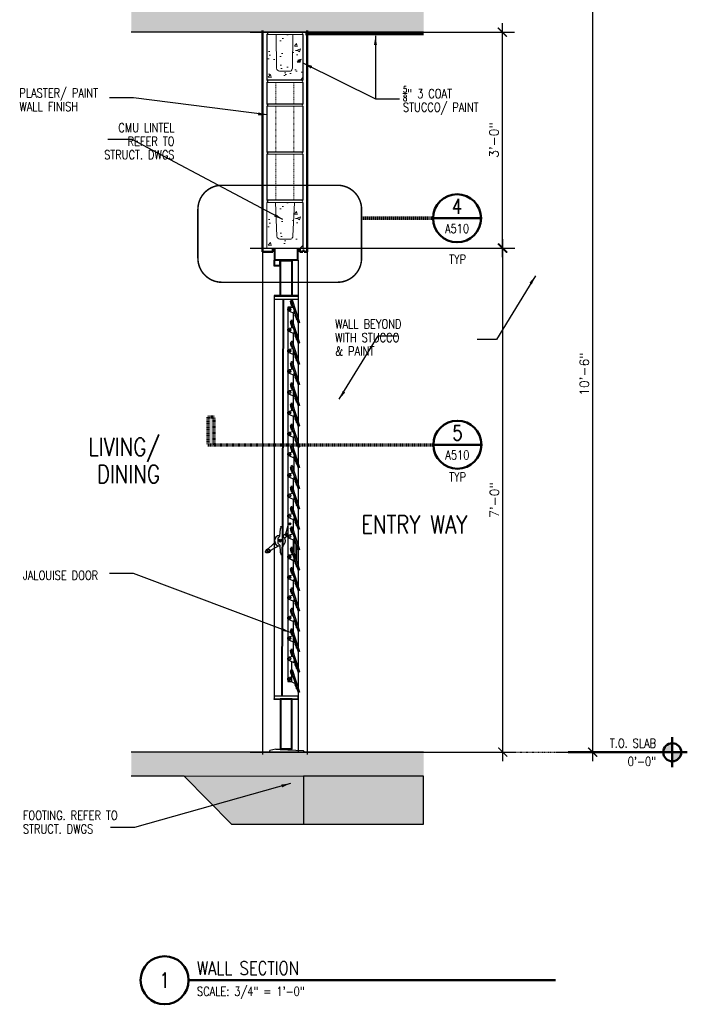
# Model space of a CAD drawing. Header units: inches. Extents: x -3803 to 34213, y -3756 to 4522.
# Tile 30 of 65: x 31832 to 31943, y 3502 to 3666. Entities that reach past the tile are written whole.
import ezdxf
from ezdxf.enums import TextEntityAlignment as Align

# ---------------------------------------------------------------- set-up
doc = ezdxf.new("R2010")
doc.units = ezdxf.units.IN
doc.header["$LTSCALE"] = 0.011
doc.header["$MEASUREMENT"] = 0
doc.header["$PDMODE"] = 1
for name, pattern in [('DGN Style 3', [2.233833, 1.595595, -0.638238]), ('HIDDEN2', [0.1875, 0.125, -0.0625]), ('PHANTOM2', [1.25, 0.625, -0.125, 0.125, -0.125, 0.125, -0.125])]:
    doc.linetypes.add(name, pattern=pattern)
doc.layers.get('0').update_dxf_attribs({"linetype": 'CONTINUOUS'})
doc.layers.get('Defpoints').update_dxf_attribs({"linetype": 'CONTINUOUS'})
for name, color, linetype in [('A-elev-5', 5, 'CONTINUOUS'), ('A-elev-8', 8, 'CONTINUOUS'), ('A-elev-9', 9, 'CONTINUOUS')]:
    doc.layers.add(name, color=color, linetype=linetype)
for name, color, linetype, lineweight in [('A-STRC-GRID', 104, 'PHANTOM2', 25), ('A-STRC-IDEN-48', 144, 'CONTINUOUS', 50), ('DIM', 4, 'CONTINUOUS', 13), ('G-DIM', 9, 'CONTINUOUS', 18), ('G-NOTE', 134, 'CONTINUOUS', 18), ('G-PEN0', 174, 'CONTINUOUS', 13), ('G-PEN1', 214, 'CONTINUOUS', 18), ('G-PEN2', 8, 'CONTINUOUS', 25), ('G-PEN4', 4, 'CONTINUOUS', 50), ('G-PEN5', 3, 'CONTINUOUS', 70), ('G-REF', 144, 'CONTINUOUS', 50)]:
    doc.layers.add(name, color=color, linetype=linetype, lineweight=lineweight)
doc.styles.add('ROMANS', font='romans.shx')
doc.styles.add('ROMANS_SML_012', font='ROMANS.shx', dxfattribs={"width": 0.8, "height": 1.125})
doc.dimstyles.new('DIM_016', dxfattribs={"dimscale": 16, "dimtxt": 0.09375, "dimasz": 0.09375, "dimexe": 0.125, "dimexo": 0.09375, "dimgap": 0.03125, "dimtad": 1, "dimdec": 6, "dimrnd": 0.25, "dimzin": 15, "dimdsep": 46, "dimlunit": 4, "dimtxsty": 'ROMANS', "dimblk1": 'ARCHTICK', "dimblk2": 'ARCHTICK', "dimsah": 1, "dimcen": 0.0625, "dimdle": 0.09375, "dimclrd": 256, "dimclre": 256, "dimclrt": 134, "dimadec": 0, "dimazin": 0, "dimtfac": 1, "dimtdec": 6, "dimtix": 1, "dimtmove": 1, "dimatfit": 3, "dimfxl": 1, "dimtvp": 1.2, "dimfrac": 2, "dimtolj": 1, "dimtzin": 15, "dimarcsym": 0})

# ---------------------------------------------------------------- blocks, each defined once
blk = doc.blocks.new('_ArchTick')
at = {"color": 0, "linetype": 'ByBlock', "const_width": 0.15}
blk.add_lwpolyline([(-0.5, -0.5), (0.5, 0.5)], dxfattribs=at)
blk = doc.blocks.new('jalousie door section')
at = {"layer": 'A-elev-8'}
for p, q in [((1.79, -5.88), (-2.21, -5.88)), ((-2.21, -5.88), (-2.21, -6)), ((-2.21, -6), (-2.21, -73.12)), ((-2.21, -6), (1.79, -6)), ((-0.76, -6.5), (-0.97, -72.62)), ((-0.66, -6.5), (-0.88, -72.62)), ((1.79, -6), (1.79, -5.88)), ((1.79, -6), (1.79, -6.5)), ((0.69, -7.85), (0.07, -7.85)), ((0.07, -7.85), (0.07, -70.21)), ((0.78, -6.61), (0.54, -6.69)), ((0.54, -6.69), (1.78, -10.49)), ((0.78, -6.61), (2.02, -10.42)), ((0.94, -8.82), (0.94, -10.49)), ((1.4, -9.31), (1.4, -9.4)), ((0.78, -10.01), (0.54, -10.09)), ((0.54, -10.09), (1.78, -13.89)), ((0.55, -10.13), (1.66, -13.47)), ((0.69, -10.54), (0.69, -11.25)), ((0.78, -10.01), (2.02, -13.81)), ((2.02, -10.42), (1.78, -10.49)), ((0.94, -12.22), (0.94, -13.89)), ((0.78, -13.52), (0.54, -13.6)), ((0.54, -13.6), (1.78, -17.4)), ((0.78, -13.52), (2.02, -17.33)), ((2.02, -13.81), (1.78, -13.89)), ((0.94, -14.81), (0.94, -17.4)), ((1.4, -16.22), (1.4, -16.31)), ((0.78, -16.92), (0.54, -17)), ((0.54, -17), (1.78, -20.8)), ((0.55, -17.04), (1.66, -20.38)), ((0.69, -17.45), (0.69, -18.16)), ((0.78, -16.92), (2.02, -20.72)), ((2.02, -17.33), (1.78, -17.4)), ((0.94, -19.13), (0.94, -20.79)), ((0.78, -20.43), (0.54, -20.51)), ((0.54, -20.51), (1.78, -24.31)), ((0.78, -20.43), (2.02, -24.24)), ((2.02, -20.72), (1.78, -20.8)), ((0.94, -21.72), (0.94, -24.31)), ((0.78, -23.83), (0.54, -23.91)), ((0.54, -23.91), (1.78, -27.71)), ((0.55, -23.95), (1.66, -27.29)), ((0.69, -24.36), (0.69, -25.07)), ((0.78, -23.83), (2.02, -27.63)), ((1.4, -23.13), (1.4, -23.22)), ((2.02, -24.24), (1.78, -24.31)), ((0.94, -26.04), (0.94, -27.82)), ((0.78, -27.34), (0.54, -27.42)), ((0.54, -27.42), (1.78, -31.22)), ((0.78, -27.34), (2.02, -31.14)), ((2.02, -27.63), (1.78, -27.71)), ((0.78, -30.74), (0.54, -30.82)), ((0.54, -30.82), (1.78, -34.62)), ((0.55, -30.86), (1.66, -34.2)), ((0.78, -30.74), (2.02, -34.54)), ((0.94, -29.55), (0.94, -31.22)), ((1.4, -30.04), (1.4, -30.13)), ((2.02, -31.14), (1.78, -31.22)), ((0.69, -31.27), (0.69, -31.98)), ((0.78, -34.25), (0.54, -34.33)), ((0.54, -34.33), (1.78, -38.13)), ((0.78, -34.25), (2.02, -38.05)), ((1.06, -33.01), (1.06, -35.12)), ((2.02, -34.54), (1.78, -34.62)), ((0.78, -37.65), (0.54, -37.73)), ((0.54, -37.73), (1.78, -41.53)), ((0.78, -37.65), (2.02, -41.45)), ((0.94, -36.48), (0.94, -38.13)), ((2.02, -38.05), (1.78, -38.13)), ((0.94, -39.88), (0.94, -41.52)), ((0.78, -41.04), (0.54, -41.12)), ((0.54, -41.12), (1.78, -44.92)), ((0.78, -41.04), (2.02, -44.85)), ((2.02, -41.45), (1.78, -41.53)), ((0.48, -43.79), (0.24, -44.07)), ((0.53, -43.83), (0.28, -44.11)), ((0.94, -43.27), (0.94, -44.92)), ((0.78, -44.44), (0.54, -44.52)), ((0.54, -44.52), (1.78, -48.32)), ((0.78, -44.44), (2.02, -48.24)), ((2.02, -44.85), (1.78, -44.92)), ((0.94, -46.67), (0.94, -48.32)), ((1.06, -46.73), (1.06, -48.7)), ((1.4, -47.14), (1.4, -49.73)), ((1.52, -47.52), (1.52, -50.11)), ((0.78, -47.84), (0.54, -47.92)), ((0.54, -47.92), (1.78, -51.72)), ((0.78, -47.84), (2.02, -51.64)), ((2.02, -48.24), (1.78, -48.32)), ((0.94, -50.07), (0.94, -51.71)), ((0.78, -51.23), (0.54, -51.31)), ((0.54, -51.31), (1.78, -55.11)), ((0.78, -51.23), (2.02, -55.04)), ((2.02, -51.64), (1.78, -51.72)), ((0.94, -53.46), (0.94, -55.11)), ((0.78, -54.63), (0.54, -54.71)), ((0.54, -54.71), (1.78, -58.51)), ((0.78, -54.63), (2.02, -58.43)), ((2.02, -55.04), (1.78, -55.11)), ((0.94, -56.86), (0.94, -58.51)), ((0.78, -58.03), (0.54, -58.11)), ((0.54, -58.11), (1.78, -61.91)), ((0.78, -58.03), (2.02, -61.83)), ((2.02, -58.43), (1.78, -58.51)), ((0.94, -60.26), (0.94, -61.9)), ((0.78, -61.43), (0.54, -61.5)), ((0.54, -61.5), (1.78, -65.31)), ((0.78, -61.43), (2.02, -65.23)), ((2.02, -61.83), (1.78, -61.91)), ((0.94, -62.71), (0.94, -65.3)), ((0.78, -64.82), (0.54, -64.9)), ((0.54, -64.9), (1.78, -68.7)), ((0.55, -64.94), (1.66, -68.28)), ((0.69, -65.36), (0.69, -66.06)), ((0.78, -64.82), (2.02, -68.62)), ((2.02, -65.23), (1.78, -65.31)), ((2.02, -65.23), (1.78, -65.31)), ((0.69, -66.91), (0.69, -68.22)), ((0.78, -68.2), (0.54, -68.27)), ((0.54, -68.27), (1.78, -72.08)), ((0.69, -68.73), (0.69, -70.29)), ((0.78, -68.2), (2.02, -72)), ((2.02, -68.62), (1.78, -68.7)), ((0.07, -70.21), (0.58, -70.21)), ((2.02, -72), (1.78, -72.08)), ((-2.21, -72.62), (1.79, -72.62)), ((1.79, -73.25), (1.79, -72.62)), ((-1.96, -81.51), (-2.96, -81.74)), ((-2.96, -82), (-2.96, -81.74)), ((-2.96, -82), (-2.96, -81.75)), ((-1.96, -81.51), (-1.21, -81.51)), ((-1.21, -81.45), (-1.21, -81.63)), ((2.66, -81.76), (-1.21, -81.63)), ((2.66, -81.76), (2.79, -81.88)), ((2.79, -82.01), (2.79, -81.88))]:
    blk.add_line(p, q, dxfattribs=at)
for points in [[(-1.21, 0), (-1.21, -1), (-2.21, -1), (-2.21, 0)], [(-1.34, 0), (-1.34, -0.88), (-2.09, -0.88), (-2.09, 0)], [(-1.21, -5.88), (-1.21, 0), (0.79, 0), (0.79, -5.88)], [(-2.21, -6.5), (1.79, -6.5)], [(1.79, -6.5), (1.79, -9.68)], [(1.29, -9.15), (1.23, -9.17), (1.38, -9.55), (1.48, -9.68), (1.44, -9.82), (1.49, -9.85), (1.52, -9.69), (1.29, -9.15)], [(1.79, -10.49), (1.79, -13.08)], [(1.29, -12.55), (1.23, -12.56), (1.38, -12.95), (1.48, -13.08), (1.44, -13.22), (1.49, -13.24), (1.52, -13.09), (1.29, -12.55)], [(1.79, -13.89), (1.79, -16.47)], [(1.29, -16.06), (1.23, -16.08), (1.38, -16.46), (1.48, -16.59), (1.44, -16.73), (1.49, -16.76), (1.52, -16.6), (1.29, -16.06)], [(1.79, -17.4), (1.79, -19.98)], [(1.29, -19.46), (1.23, -19.47), (1.38, -19.85), (1.48, -19.99), (1.44, -20.12), (1.49, -20.15), (1.52, -19.99), (1.29, -19.46)], [(1.79, -20.8), (1.79, -23.38)], [(1.29, -22.97), (1.23, -22.99), (1.38, -23.37), (1.48, -23.5), (1.44, -23.64), (1.49, -23.67), (1.52, -23.51), (1.29, -22.97)], [(1.79, -24.31), (1.79, -26.89)], [(1.29, -26.37), (1.23, -26.38), (1.38, -26.76), (1.48, -26.9), (1.44, -27.03), (1.49, -27.06), (1.52, -26.9), (1.29, -26.37)], [(1.79, -27.71), (1.79, -30.29)], [(1.29, -29.88), (1.23, -29.89), (1.38, -30.28), (1.48, -30.41), (1.44, -30.55), (1.49, -30.57), (1.52, -30.42), (1.29, -29.88)], [(1.79, -31.22), (1.79, -33.8)], [(1.29, -33.28), (1.23, -33.29), (1.38, -33.67), (1.48, -33.81), (1.44, -33.94), (1.49, -33.97), (1.52, -33.81), (1.29, -33.28)], [(1.79, -34.62), (1.79, -37.2)], [(1.29, -36.79), (1.23, -36.8), (1.38, -37.18), (1.48, -37.32), (1.44, -37.45), (1.49, -37.48), (1.52, -37.33), (1.29, -36.79)], [(1.79, -38.13), (1.79, -40.71)], [(1.29, -40.19), (1.23, -40.2), (1.38, -40.58), (1.48, -40.72), (1.44, -40.85), (1.49, -40.88), (1.52, -40.72), (1.29, -40.19)], [(1.79, -41.53), (1.79, -44.11)], [(1.29, -43.58), (1.23, -43.6), (1.38, -43.98), (1.48, -44.11), (1.44, -44.25), (1.49, -44.28), (1.52, -44.12), (1.29, -43.58)], [(-0.96, -44.44), (-1.14, -44.45), (-1.12, -44.7), (-1.22, -44.78), (-1.34, -46.01), (-1.6, -46.32), (-1.6, -47.2), (-1.29, -47.49), (-1.22, -48.7), (-1.15, -48.83), (-1.13, -49.07), (-0.96, -49.06)], [(-0.35, -45.65), (-0.81, -45.99)], [(0.05, -45.91), (-0.45, -46.35)], [(1.79, -44.92), (1.79, -47.51)], [(-1.46, -47.6), (-2.8, -48.38), (-3.06, -48.72), (-3.23, -48.76), (-3.59, -48.76), (-3.63, -48.61), (-3.5, -48.21), (-3.08, -47.99), (-1.93, -46.95)], [(1.29, -46.98), (1.23, -46.99), (1.38, -47.38), (1.48, -47.51), (1.44, -47.65), (1.49, -47.67), (1.52, -47.52), (1.29, -46.98)], [(1.79, -48.32), (1.79, -50.9)], [(1.29, -50.38), (1.23, -50.39), (1.38, -50.77), (1.48, -50.91), (1.44, -51.04), (1.49, -51.07), (1.52, -50.91), (1.29, -50.38)], [(1.79, -51.72), (1.79, -54.3)], [(1.29, -53.77), (1.23, -53.79), (1.38, -54.17), (1.48, -54.3), (1.44, -54.44), (1.49, -54.47), (1.52, -54.31), (1.29, -53.77)], [(1.79, -55.11), (1.79, -57.7)], [(1.29, -57.17), (1.23, -57.18), (1.38, -57.57), (1.48, -57.7), (1.44, -57.84), (1.49, -57.86), (1.52, -57.71), (1.29, -57.17)], [(1.79, -58.51), (1.79, -61.09)], [(1.29, -60.57), (1.23, -60.58), (1.38, -60.96), (1.48, -61.1), (1.44, -61.23), (1.49, -61.26), (1.52, -61.1), (1.29, -60.57)], [(1.79, -61.91), (1.79, -64.49)], [(1.29, -63.96), (1.23, -63.98), (1.38, -64.36), (1.48, -64.49), (1.44, -64.63), (1.49, -64.66), (1.52, -64.5), (1.29, -63.96)], [(1.79, -65.3), (1.79, -67.89)], [(1.29, -67.36), (1.23, -67.37), (1.38, -67.76), (1.48, -67.89), (1.44, -68.03), (1.49, -68.05), (1.52, -67.9), (1.29, -67.36)], [(1.79, -68.7), (1.79, -71.28)], [(1.29, -70.73), (1.23, -70.75), (1.38, -71.13), (1.48, -71.26), (1.44, -71.4), (1.49, -71.43), (1.52, -71.27), (1.29, -70.73)], [(1.79, -72.07), (1.79, -72.62)], [(-1.96, -81.51), (-1.21, -81.51)]]:
    blk.add_lwpolyline(points, dxfattribs=at)
for points in [[(-1.09, -0.13), (0.66, -0.13), (0.66, -5.88), (-1.09, -5.88)], [(-2.21, -73.12), (1.79, -73.12), (1.79, -73.25), (-2.21, -73.25)], [(-1.21, -81.51), (0.79, -81.51), (0.79, -73.12), (-1.21, -73.12)], [(-1.09, -81.38), (0.66, -81.38), (0.66, -73.25), (-1.09, -73.25)]]:
    blk.add_lwpolyline(points, close=True, dxfattribs=at)
for points in [[(1.32, -9.01), (0.2, -8.46, -0.796581), (0.32, -7.93), (0.88, -7.82), (0.89, -7.77), (0.86, -7.71), (0.76, -7.69), (0.74, -7.67), (0.58, -7.19), (0.57, -6.98), (0.46, -6.88), (0.49, -6.85), (0.61, -6.95), (0.63, -7.2), (0.78, -7.66), (0.78, -7.67), (0.77, -7.69)], [(1.32, -12.41), (0.2, -11.86, -0.796581), (0.32, -11.33), (0.88, -11.22), (0.89, -11.17), (0.86, -11.1), (0.76, -11.08), (0.74, -11.07), (0.58, -10.59), (0.57, -10.38), (0.46, -10.28), (0.49, -10.24), (0.61, -10.35), (0.63, -10.59), (0.78, -11.05), (0.78, -11.07), (0.77, -11.08)], [(1.32, -15.92), (0.2, -15.37, -0.796581), (0.32, -14.84), (0.88, -14.73), (0.89, -14.68), (0.86, -14.61), (0.76, -14.59), (0.74, -14.58), (0.58, -14.1), (0.57, -13.89), (0.46, -13.79), (0.49, -13.76), (0.61, -13.86), (0.63, -14.11), (0.78, -14.57), (0.78, -14.58), (0.77, -14.6)], [(1.32, -19.32), (0.2, -18.77, -0.796581), (0.32, -18.24), (0.88, -18.12), (0.89, -18.08), (0.86, -18.01), (0.76, -17.99), (0.74, -17.98), (0.58, -17.5), (0.57, -17.29), (0.46, -17.19), (0.49, -17.15), (0.61, -17.26), (0.63, -17.5), (0.78, -17.96), (0.78, -17.98), (0.77, -17.99)], [(1.32, -22.83), (0.2, -22.28, -0.796581), (0.32, -21.75), (0.88, -21.64), (0.89, -21.59), (0.86, -21.52), (0.76, -21.5), (0.74, -21.49), (0.58, -21.01), (0.57, -20.8), (0.46, -20.7), (0.49, -20.67), (0.61, -20.77), (0.63, -21.02), (0.78, -21.47), (0.78, -21.49), (0.77, -21.5)], [(1.32, -26.23), (0.2, -25.68, -0.796581), (0.32, -25.15), (0.88, -25.03), (0.89, -24.99), (0.86, -24.92), (0.76, -24.9), (0.74, -24.89), (0.58, -24.41), (0.57, -24.2), (0.46, -24.1), (0.49, -24.06), (0.61, -24.17), (0.63, -24.41), (0.78, -24.87), (0.78, -24.89), (0.77, -24.9)], [(1.32, -29.74), (0.2, -29.19, -0.796581), (0.32, -28.66), (0.88, -28.55), (0.89, -28.5), (0.86, -28.43), (0.76, -28.41), (0.74, -28.4), (0.58, -27.92), (0.57, -27.71), (0.46, -27.61), (0.49, -27.57), (0.61, -27.68), (0.63, -27.92), (0.78, -28.38), (0.78, -28.4), (0.77, -28.41)], [(1.32, -33.14), (0.2, -32.59, -0.796581), (0.32, -32.05), (0.88, -31.94), (0.89, -31.9), (0.86, -31.83), (0.76, -31.81), (0.74, -31.8), (0.58, -31.31), (0.57, -31.11), (0.46, -31.01), (0.49, -30.97), (0.61, -31.08), (0.63, -31.32), (0.78, -31.78), (0.78, -31.8), (0.77, -31.81)], [(1.32, -36.65), (0.2, -36.1, -0.796581), (0.32, -35.57), (0.88, -35.45), (0.89, -35.41), (0.86, -35.34), (0.76, -35.32), (0.74, -35.31), (0.58, -34.83), (0.57, -34.62), (0.46, -34.52), (0.49, -34.48), (0.61, -34.59), (0.63, -34.83), (0.78, -35.29), (0.78, -35.31), (0.77, -35.32)], [(1.32, -40.04), (0.2, -39.5, -0.796581), (0.32, -38.96), (0.88, -38.85), (0.89, -38.81), (0.86, -38.74), (0.76, -38.72), (0.74, -38.71), (0.58, -38.22), (0.57, -38.01), (0.46, -37.92), (0.49, -37.88), (0.61, -37.99), (0.63, -38.23), (0.78, -38.69), (0.78, -38.71), (0.77, -38.72)], [(1.32, -43.44), (0.2, -42.89, -0.796581), (0.32, -42.36), (0.88, -42.25), (0.89, -42.2), (0.86, -42.14), (0.76, -42.12), (0.74, -42.1), (0.58, -41.62), (0.57, -41.41), (0.46, -41.31), (0.49, -41.28), (0.61, -41.38), (0.63, -41.63), (0.78, -42.09), (0.78, -42.1), (0.77, -42.12)], [(0.07, -44.29), (-0.35, -45.65, 0.767087), (0.06, -45.91)], [(1.32, -46.84), (0.2, -46.29, -0.796581), (0.32, -45.76), (0.88, -45.64), (0.89, -45.6), (0.86, -45.53), (0.76, -45.51), (0.74, -45.5), (0.58, -45.02), (0.57, -44.81), (0.46, -44.71), (0.49, -44.67), (0.61, -44.78), (0.63, -45.02), (0.78, -45.48), (0.78, -45.5), (0.77, -45.51)], [(1.32, -50.23), (0.2, -49.69, -0.796581), (0.32, -49.15), (0.88, -49.04), (0.89, -49), (0.86, -48.93), (0.76, -48.91), (0.74, -48.9), (0.58, -48.41), (0.57, -48.21), (0.46, -48.11), (0.49, -48.07), (0.61, -48.18), (0.63, -48.42), (0.78, -48.88), (0.78, -48.9), (0.77, -48.91)], [(0.89, -49), (0.87, -49.08), (0.3, -49.19, 0.804516), (0.29, -49.74), (1.33, -50.27), (0.89, -49)], [(1.32, -53.63), (0.2, -53.09, -0.796581), (0.32, -52.55), (0.88, -52.44), (0.89, -52.39), (0.86, -52.33), (0.76, -52.31), (0.74, -52.29), (0.58, -51.81), (0.57, -51.6), (0.46, -51.5), (0.49, -51.47), (0.61, -51.58), (0.63, -51.82), (0.78, -52.28), (0.78, -52.29), (0.77, -52.31)], [(1.32, -57.03), (0.2, -56.48, -0.796581), (0.32, -55.95), (0.88, -55.84), (0.89, -55.79), (0.86, -55.72), (0.76, -55.7), (0.74, -55.69), (0.58, -55.21), (0.57, -55), (0.46, -54.9), (0.49, -54.86), (0.61, -54.97), (0.63, -55.21), (0.78, -55.67), (0.78, -55.69), (0.77, -55.7)], [(1.32, -60.42), (0.2, -59.88, -0.796581), (0.32, -59.34), (0.88, -59.23), (0.89, -59.19), (0.86, -59.12), (0.76, -59.1), (0.74, -59.09), (0.58, -58.6), (0.57, -58.4), (0.46, -58.3), (0.49, -58.26), (0.61, -58.37), (0.63, -58.61), (0.78, -59.07), (0.78, -59.09), (0.77, -59.1)], [(1.32, -63.82), (0.2, -63.28, -0.796581), (0.32, -62.74), (0.88, -62.63), (0.89, -62.58), (0.86, -62.52), (0.76, -62.5), (0.74, -62.48), (0.58, -62), (0.57, -61.79), (0.46, -61.69), (0.49, -61.66), (0.61, -61.77), (0.63, -62.01), (0.78, -62.47), (0.78, -62.48), (0.77, -62.5)], [(1.32, -67.22), (0.2, -66.67, -0.796581), (0.32, -66.14), (0.88, -66.03), (0.89, -65.98), (0.86, -65.91), (0.76, -65.89), (0.74, -65.88), (0.58, -65.4), (0.57, -65.19), (0.46, -65.09), (0.49, -65.05), (0.61, -65.16), (0.63, -65.4), (0.78, -65.86), (0.78, -65.88), (0.77, -65.89)], [(1.32, -70.59), (0.2, -70.05, -0.796581), (0.32, -69.51), (0.88, -69.4), (0.89, -69.35), (0.86, -69.29), (0.76, -69.27), (0.74, -69.25), (0.58, -68.77), (0.57, -68.56), (0.46, -68.46), (0.49, -68.43), (0.61, -68.54), (0.63, -68.78), (0.78, -69.24), (0.78, -69.25), (0.77, -69.27)]]:
    blk.add_lwpolyline(points, format="xyb", dxfattribs=at)
for centre, radius in [((0.39, -8.24), 0.189), ((0.39, -8.24), 0.147), ((0.39, -11.63), 0.189), ((0.39, -11.64), 0.147), ((0.39, -15.14), 0.189), ((0.39, -15.15), 0.147), ((0.39, -18.54), 0.189), ((0.39, -18.55), 0.147), ((0.39, -22.05), 0.189), ((0.39, -22.06), 0.147), ((0.39, -25.45), 0.189), ((0.39, -25.46), 0.147), ((0.39, -28.96), 0.189), ((0.39, -28.97), 0.147), ((0.39, -32.36), 0.189), ((0.39, -32.37), 0.147), ((0.39, -35.87), 0.189), ((0.39, -35.88), 0.147), ((0.39, -39.27), 0.189), ((0.39, -39.28), 0.147), ((0.39, -42.67), 0.189), ((0.39, -42.67), 0.147), ((0.39, -43.95), 0.189), ((-0.08, -45.7), 0.107), ((0.39, -46.06), 0.189), ((0.39, -46.07), 0.147), ((-1.23, -46.75), 0.233), ((-1.24, -46.76), 0.14), ((-3.18, -48.4), 0.251), ((-3.18, -48.4), 0.167), ((0.39, -49.46), 0.189), ((0.39, -49.47), 0.147), ((0.39, -52.86), 0.189), ((0.39, -52.86), 0.147), ((0.39, -56.25), 0.189), ((0.39, -56.26), 0.147), ((0.39, -59.65), 0.189), ((0.39, -59.66), 0.147), ((0.39, -63.05), 0.189), ((0.39, -63.05), 0.147), ((0.39, -66.44), 0.189), ((0.39, -66.45), 0.147), ((0.39, -69.82), 0.189), ((0.39, -69.82), 0.147)]:
    blk.add_circle(centre, radius, dxfattribs=at)
for centre, radius, start, end in [((1.21, -8.66), 0.178, 111.7525, 286.5383), ((1.23, -8.65), 0.109, 124.3511, 273.9396), ((1.21, -12.08), 0.178, 111.7525, 286.5383), ((1.23, -12.07), 0.109, 124.3511, 273.9396), ((1.21, -15.57), 0.178, 111.7525, 286.5383), ((1.23, -15.56), 0.109, 124.3511, 273.9396), ((1.21, -18.99), 0.178, 111.7525, 286.5383), ((1.23, -18.98), 0.109, 124.3511, 273.9396), ((1.21, -22.48), 0.178, 111.7525, 286.5383), ((1.23, -22.46), 0.109, 124.3511, 273.9396), ((1.21, -25.9), 0.178, 111.7525, 286.5383), ((1.23, -25.89), 0.109, 124.3511, 273.9396), ((1.21, -29.38), 0.178, 111.7525, 286.5383), ((1.23, -29.37), 0.109, 124.3511, 273.9396), ((1.21, -32.81), 0.178, 111.7525, 286.5383), ((1.23, -32.8), 0.109, 124.3511, 273.9396), ((1.21, -36.29), 0.178, 111.7525, 286.5383), ((1.23, -36.28), 0.109, 124.3511, 273.9396), ((1.21, -39.69), 0.178, 111.7525, 286.5383), ((1.23, -39.68), 0.109, 124.3511, 273.9396), ((1.21, -43.09), 0.178, 111.7525, 286.5383), ((1.23, -43.08), 0.109, 124.3511, 273.9396), ((-1.25, -46.79), 0.911, 94.8241, 268.1293), ((-0.07, -45.71), 0.168, 31.5507, 328.4493), ((-1.25, -46.79), 0.911, 294.3028, 65.6972), ((1.21, -46.48), 0.178, 111.7525, 286.5383), ((1.23, -46.47), 0.109, 124.3511, 273.9396), ((1.21, -49.88), 0.178, 111.7525, 286.5383), ((1.23, -49.87), 0.109, 124.3511, 273.9396), ((1.21, -53.28), 0.178, 111.7525, 286.5383), ((1.23, -53.27), 0.109, 124.3511, 273.9396), ((1.21, -56.67), 0.178, 111.7525, 286.5383), ((1.23, -56.66), 0.109, 124.3511, 273.9396), ((1.21, -60.07), 0.178, 111.7525, 286.5383), ((1.23, -60.06), 0.109, 124.3511, 273.9396), ((1.21, -63.47), 0.178, 111.7525, 286.5383), ((1.23, -63.46), 0.109, 124.3511, 273.9396), ((1.21, -66.89), 0.178, 111.7525, 286.5383), ((1.23, -66.88), 0.109, 124.3511, 273.9396), ((-1.21, -81.63), 0.125, 358.1524, 90), ((-1.21, -81.63), 0.25, 358.1524, 30), ((-1.21, -81.63), 0.375, 358.1524, 19.4712), ((-1.21, -81.63), 0.5, 358.1524, 14.4775), ((-1.21, -81.63), 0.625, 358.1524, 11.537), ((-1.21, -81.63), 0.75, 358.1524, 9.5941), ((-1.21, -81.63), 0.875, 358.1524, 8.2132), ((-1.21, -81.63), 1, 358.1524, 7.1808), ((-1.21, -81.63), 1.12, 358.1524, 6.3794), ((-1.21, -81.63), 1.25, 358.1524, 5.7392), ((-1.21, -81.63), 1.38, 358.1524, 5.2159), ((-1.21, -81.63), 1.5, 358.1524, 4.7802), ((-1.21, -81.63), 1.62, 358.1524, 4.4117), ((-1.21, -81.63), 1.75, 358.1524, 4.096)]:
    blk.add_arc(centre, radius, start, end, dxfattribs=at)
blk = doc.blocks.new('scheme 04')
at = {"layer": 'G-PEN0', "true_color": 0xc7c8ca}
for points in [[(-413.19, -60), (-413.19, -65.99), (-364.5, -65.99), (-364.5, -60)], [(-413.19, -186), (-413.19, -190), (-364.5, -190), (-364.5, -186)]]:
    blk.add_hatch(color=9, dxfattribs=at).paths.add_polyline_path(points)
at = {"layer": 'G-PEN0'}
h = blk.add_hatch(dxfattribs=at)
h.set_pattern_fill('AR-CONC', color=256, scale=0.75, style=0)
h.set_pattern_definition([(50, (-30029.264, -3804.341), (5.3794514, -0.470641), [0.5625, -6.1875]), (355, (-30029.264, -3804.341), (-1.040635, 5.641441), [0.45, -4.95]), (100.451444, (-30028.8156, -3804.3803), (4.33881635, 5.1707999), [0.4780514, -5.2585658]), (46.1842, (-30029.264, -3802.841), (8.00431, -1.2413946), [0.84375, -9.28125]), (96.635635, (-30028.597, -3802.9445), (7.0099646, 7.3058895), [0.7170776, -7.8878532]), (351.184164, (-30029.264, -3802.841), (7.0099646, 7.3058895), [0.675, -7.425]), (21, (-30028.514, -3803.216), (4.4768029, -3.0196417), [0.5625, -6.1875]), (326, (-30028.514, -3803.216), (1.824865, 5.4386253), [0.45, -4.95]), (71.451445, (-30028.141, -3803.4677), (6.3016678, 2.41898365), [0.4780514, -5.2585658]), (37.5, (-30029.2639, -3804.341), (0.09119891, 2.4967039), [0, -4.89, 0, -5.025, 0, -4.96875]), (7.5, (-30029.264, -3804.341), (1.97302153, 2.95808784), [0, -2.865, 0, -4.7775, 0, -1.89375]), (327.5, (-30030.9364, -3804.341), (4.00366827, -0.16916154), [0, -1.875, 0, -5.85, 0, -7.7625]), (317.5, (-30031.6864, -3804.341), (4.37389627, 0.75078737), [0, -2.4375, 0, -3.885, 0, -5.5125])])
h.paths.add_polyline_path([(-390.6, -74.01), (-384.48, -74.01), (-384.6, -66.38), (-390.6, -66.38)])
h = blk.add_hatch(dxfattribs=at)
h.set_pattern_fill('AR-CONC', color=256, scale=0.75, style=0)
h.set_pattern_definition([(50, (-32508.541, -3734.3405), (5.37945137, -0.470641), [0.5625, -6.1875]), (355, (-32508.541, -3734.3405), (-1.040635, 5.641441), [0.45, -4.95]), (100.451444, (-32508.0926, -3734.3797), (4.33881635, 5.1707999), [0.4780514, -5.2585658]), (46.1842, (-32508.541, -3732.8405), (8.00431, -1.2413946), [0.84375, -9.28125]), (96.635635, (-32507.874, -3732.944), (7.0099646, 7.3058895), [0.7170776, -7.8878532]), (351.184164, (-32508.541, -3732.8405), (7.0099646, 7.3058895), [0.675, -7.425]), (21, (-32507.791, -3733.2155), (4.4768029, -3.0196417), [0.5625, -6.1875]), (326, (-32507.791, -3733.2155), (1.824865, 5.4386253), [0.45, -4.95]), (71.451445, (-32507.418, -3733.467), (6.3016678, 2.41898365), [0.4780514, -5.2585658]), (37.5, (-32508.5409, -3734.3405), (0.09119891, 2.4967039), [0, -4.89, 0, -5.025, 0, -4.96875]), (7.5, (-32508.541, -3734.3405), (1.97302153, 2.95808784), [0, -2.865, 0, -4.7775, 0, -1.89375]), (327.5, (-32510.2134, -3734.3405), (4.00366827, -0.16916154), [0, -1.875, 0, -5.85, 0, -7.7625]), (317.5, (-32510.9634, -3734.3405), (4.37389627, 0.75078737), [0, -2.4375, 0, -3.885, 0, -5.5125])])
h.paths.add_polyline_path([(-390.46, -74), (-384.65, -74), (-384.65, -70.01), (-390.46, -70.01)])
h = blk.add_hatch(dxfattribs=at)
h.set_pattern_fill('AR-CONC', color=256, scale=0.75, style=0)
h.set_pattern_definition([(50, (-30029.264, -3832.3353), (5.3794514, -0.470641), [0.5625, -6.1875]), (355, (-30029.264, -3832.3353), (-1.040635, 5.641441), [0.45, -4.95]), (100.451444, (-30028.8156, -3832.3745), (4.33881635, 5.1707999), [0.4780514, -5.2585658]), (46.1842, (-30029.264, -3830.835), (8.00431, -1.2413946), [0.84375, -9.28125]), (96.635635, (-30028.597, -3830.939), (7.0099646, 7.3058895), [0.7170776, -7.8878532]), (351.184164, (-30029.264, -3830.835), (7.0099646, 7.3058895), [0.675, -7.425]), (21, (-30028.514, -3831.2103), (4.4768029, -3.0196417), [0.5625, -6.1875]), (326, (-30028.514, -3831.2103), (1.824865, 5.4386253), [0.45, -4.95]), (71.451445, (-30028.141, -3831.462), (6.3016678, 2.41898365), [0.4780514, -5.2585658]), (37.5, (-30029.2639, -3832.3353), (0.09119891, 2.4967039), [0, -4.89, 0, -5.025, 0, -4.96875]), (7.5, (-30029.264, -3832.3353), (1.97302153, 2.95808784), [0, -2.865, 0, -4.7775, 0, -1.89375]), (327.5, (-30030.9364, -3832.3353), (4.00366827, -0.16916154), [0, -1.875, 0, -5.85, 0, -7.7625]), (317.5, (-30031.6864, -3832.3353), (4.37389627, 0.75078737), [0, -2.4375, 0, -3.885, 0, -5.5125])])
h.paths.add_polyline_path([(-390.6, -102), (-384.48, -102), (-384.6, -94.37), (-390.6, -94.37)])
at = {"layer": 'G-PEN0', "true_color": 0xc7c8ca}
h = blk.add_hatch(color=9, dxfattribs=at)
h.paths.add_polyline_path([(-384.52, -190), (-404.39, -190), (-396.52, -198), (-384.52, -198)])
h.paths.add_polyline_path([(-364.5, -190), (-384.52, -190), (-384.52, -198), (-364.5, -198)])
at = {"color": 5, "ltscale": 10}
for p, q in [((-404.39, -65.99), (-413.19, -65.99)), ((-364.5, -186), (-413.19, -186)), ((-404.39, -190), (-413.19, -190))]:
    blk.add_line(p, q, dxfattribs=at)
at = {"ltscale": 10}
for p, q in [((-384.65, -66), (-390.6, -66)), ((-384.65, -74), (-390.6, -74)), ((-384.65, -74), (-390.6, -74)), ((-384.65, -77.99), (-390.6, -77.99)), ((-384.65, -77.99), (-390.6, -77.99)), ((-384.65, -85.99), (-390.6, -85.99)), ((-384.65, -93.99), (-390.6, -93.99)), ((-389.39, -102.19), (-389.39, -102))]:
    blk.add_line(p, q, dxfattribs=at)
at = {"color": 5, "ltscale": 10}
blk.add_lwpolyline([(-404.39, -190), (-396.52, -198), (-364.5, -198)], dxfattribs=at)
blk.add_lwpolyline([(-364.5, -190), (-384.52, -190), (-384.52, -198), (-364.5, -198), (-364.5, -190)], close=True)
at = {"layer": 'A-elev-5', "ltscale": 10}
for p, q in [((-364.5, -65.99), (-413.19, -65.99)), ((-364.5, -186), (-413.19, -186)), ((-404.39, -190), (-413.19, -190)), ((-404.39, -190), (-404.39, -190)), ((-364.5, -198), (-364.5, -190)), ((-384.52, -198), (-372.52, -198))]:
    blk.add_line(p, q, dxfattribs=at)
at = {"layer": 'A-elev-9'}
for p, q in [((-391.31, -102.63), (-391.31, -186.38)), ((-383.89, -102.63), (-383.89, -186.38))]:
    blk.add_line(p, q, dxfattribs=at)
at = {"layer": 'A-elev-9', "ltscale": 10}
blk.add_line((-385.39, -104), (-385.39, -186), dxfattribs=at)
at = {"layer": 'A-elev-9'}
for points in [[(-389.39, -102), (-389.39, -104), (-385.39, -104), (-385.39, -102)], [(-389.27, -102), (-389.27, -103.88), (-385.52, -103.88), (-385.52, -102)]]:
    blk.add_lwpolyline(points, dxfattribs=at)
at = {"layer": 'DIM', "color": 4, "ltscale": 10}
for p, q in [((-413.19, -186), (-405.07, -186)), ((-393.52, -186), (-400.02, -186))]:
    blk.add_line(p, q, dxfattribs=at)
at = {"layer": 'G-PEN0', "color": 9, "true_color": 0xc7c8ca}
for p, q in [((-396.52, -198), (-404.39, -190)), ((-384.52, -198), (-396.52, -198))]:
    blk.add_line(p, q, dxfattribs=at)
at = {"layer": 'G-PEN0', "flags": 128}
for points in [[(-384.6, -74), (-390.6, -74), (-390.6, -66.38), (-384.6, -66.38)], [(-384.6, -77.99), (-390.6, -77.99), (-390.6, -74.38), (-384.6, -74.38)], [(-384.6, -85.99), (-390.6, -85.99), (-390.6, -78.37), (-384.6, -78.37)], [(-384.6, -93.99), (-390.6, -93.99), (-390.6, -86.37), (-384.6, -86.37)], [(-390.6, -101.99), (-384.6, -101.99), (-384.6, -94.37), (-390.6, -94.37)]]:
    blk.add_lwpolyline(points, close=True, dxfattribs=at)
at = {"layer": 'G-PEN0', "color": 9, "true_color": 0xc7c8ca}
blk.add_lwpolyline([(-384.52, -190), (-404.39, -190), (-396.52, -198), (-384.52, -198), (-384.52, -190)], close=True, dxfattribs=at)
at = {"layer": 'G-PEN1', "linetype": 'Continuous'}
for p, q in [((-390.6, -65.99), (-384.6, -65.99)), ((-390.6, -65.99), (-384.6, -65.99)), ((-390.6, -66), (-384.6, -66)), ((-390.6, -66), (-384.6, -66)), ((-384.6, -66.38), (-390.6, -66.38)), ((-384.6, -66.38), (-390.6, -66.38)), ((-384.6, -66.38), (-390.6, -66.38)), ((-384.6, -66.38), (-390.6, -66.38)), ((-390.6, -73.99), (-384.6, -73.99)), ((-390.6, -73.99), (-384.6, -73.99)), ((-390.6, -73.99), (-384.6, -73.99)), ((-390.6, -73.99), (-384.6, -73.99)), ((-390.6, -74), (-384.6, -74)), ((-390.6, -74), (-384.6, -74)), ((-390.6, -74), (-384.6, -74)), ((-390.6, -74), (-384.6, -74)), ((-384.6, -74.38), (-390.6, -74.38)), ((-384.6, -74.38), (-390.6, -74.38)), ((-384.6, -74.38), (-390.6, -74.38)), ((-384.6, -74.38), (-390.6, -74.38)), ((-384.6, -74.38), (-390.6, -74.38)), ((-384.6, -74.38), (-390.6, -74.38)), ((-384.6, -74.38), (-390.6, -74.38)), ((-384.6, -74.38), (-390.6, -74.38)), ((-390.6, -77.99), (-384.6, -77.99)), ((-390.6, -77.99), (-384.6, -77.99)), ((-390.6, -77.99), (-384.6, -77.99)), ((-390.6, -77.99), (-384.6, -77.99)), ((-390.6, -77.99), (-384.6, -77.99)), ((-390.6, -77.99), (-384.6, -77.99)), ((-390.6, -77.99), (-384.6, -77.99)), ((-390.6, -77.99), (-384.6, -77.99)), ((-384.6, -78.37), (-390.6, -78.37)), ((-384.6, -78.37), (-390.6, -78.37)), ((-384.6, -78.37), (-390.6, -78.37)), ((-384.6, -78.37), (-390.6, -78.37)), ((-384.6, -78.37), (-390.6, -78.37)), ((-384.6, -78.37), (-390.6, -78.37)), ((-384.6, -78.37), (-390.6, -78.37)), ((-384.6, -78.37), (-390.6, -78.37)), ((-390.6, -85.99), (-384.6, -85.99)), ((-390.6, -85.99), (-384.6, -85.99)), ((-390.6, -85.99), (-384.6, -85.99)), ((-390.6, -85.99), (-384.6, -85.99)), ((-384.6, -86.37), (-390.6, -86.37)), ((-384.6, -86.37), (-390.6, -86.37)), ((-384.6, -86.37), (-390.6, -86.37)), ((-384.6, -86.37), (-390.6, -86.37)), ((-390.6, -93.99), (-384.6, -93.99)), ((-390.6, -93.99), (-384.6, -93.99)), ((-390.6, -93.99), (-384.6, -93.99)), ((-390.6, -93.99), (-384.6, -93.99)), ((-384.6, -94.37), (-390.6, -94.37)), ((-384.6, -94.37), (-390.6, -94.37)), ((-384.6, -94.37), (-390.6, -94.37)), ((-384.6, -94.37), (-390.6, -94.37))]:
    blk.add_line(p, q, dxfattribs=at)
at = {"layer": 'G-PEN1'}
for p, q in [((-389.01, -72.01), (-389.08, -66.38)), ((-386.26, -66.38), (-386.33, -72.01)), ((-388.96, -72.22), (-389.01, -72.01)), ((-388.96, -72.22), (-389.01, -72.01)), ((-386.37, -72.16), (-386.45, -72.3)), ((-386.33, -72.01), (-386.37, -72.16)), ((-388.86, -72.35), (-388.96, -72.22)), ((-388.69, -72.46), (-388.86, -72.35)), ((-388.51, -72.49), (-388.69, -72.46)), ((-386.7, -72.49), (-388.51, -72.49)), ((-386.51, -72.46), (-386.7, -72.49)), ((-386.49, -72.36), (-386.51, -72.46)), ((-386.45, -72.3), (-386.49, -72.36)), ((-388.94, -100.01), (-389.17, -94.37)), ((-386.03, -94.37), (-386.26, -100.01)), ((-388.89, -100.22), (-388.94, -100.01)), ((-388.89, -100.22), (-388.94, -100.01)), ((-386.26, -100.01), (-386.3, -100.16)), ((-388.79, -100.35), (-388.89, -100.22)), ((-388.62, -100.46), (-388.79, -100.35)), ((-388.44, -100.49), (-388.62, -100.46)), ((-386.63, -100.49), (-388.44, -100.49)), ((-386.44, -100.46), (-386.63, -100.49)), ((-386.42, -100.36), (-386.44, -100.46)), ((-386.38, -100.3), (-386.42, -100.36)), ((-386.3, -100.16), (-386.38, -100.3))]:
    blk.add_line(p, q, dxfattribs=at)
at = {"layer": 'G-PEN1', "linetype": 'DGN Style 3'}
for p, q in [((-389.1, -74.38), (-389.1, -77.99)), ((-386.1, -74.38), (-386.1, -77.99)), ((-389.1, -78.37), (-389.1, -85.99)), ((-386.1, -78.37), (-386.1, -85.99)), ((-389.1, -86.37), (-389.1, -93.99)), ((-386.1, -86.37), (-386.1, -93.99))]:
    blk.add_line(p, q, dxfattribs=at)
at = {"layer": 'G-PEN2'}
for p, q in [((-390.6, -66.38), (-390.6, -74)), ((-384.6, -66.38), (-384.6, -74)), ((-390.6, -74.38), (-390.6, -77.99)), ((-384.6, -74.38), (-384.6, -77.99)), ((-390.6, -78.37), (-390.6, -85.99)), ((-384.6, -78.37), (-384.6, -85.99)), ((-390.6, -86.37), (-390.6, -93.99)), ((-384.6, -86.37), (-384.6, -93.99)), ((-384.6, -94.37), (-384.6, -101.99))]:
    blk.add_line(p, q, dxfattribs=at)
at = {"layer": 'G-PEN2', "extrusion": (0, 0, -1)}
for centre in [(390.69, -66.19), (390.69, -66.19), (390.69, -66.19), (390.69, -66.19), (390.69, -74.19), (390.69, -74.19), (390.69, -74.19), (390.69, -74.19), (390.69, -74.19), (390.69, -74.19), (390.69, -74.19), (390.69, -74.19), (390.69, -78.18), (390.69, -78.18), (390.69, -78.18), (390.69, -78.18), (390.69, -78.18), (390.69, -78.18), (390.69, -78.18), (390.69, -78.18), (390.69, -86.18), (390.69, -86.18), (390.69, -86.18), (390.69, -86.18), (390.69, -94.18), (390.69, -94.18), (390.69, -94.18), (390.69, -94.18)]:
    blk.add_arc(centre, 0.208, 115.4761, 244.5239, dxfattribs=at)
at = {"layer": 'G-PEN2'}
for centre in [(-384.51, -66.19), (-384.51, -66.19), (-384.51, -66.19), (-384.51, -66.19), (-384.51, -74.19), (-384.51, -74.19), (-384.51, -74.19), (-384.51, -74.19), (-384.51, -74.19), (-384.51, -74.19), (-384.51, -74.19), (-384.51, -74.19), (-384.51, -78.18), (-384.51, -78.18), (-384.51, -78.18), (-384.51, -78.18), (-384.51, -78.18), (-384.51, -78.18), (-384.51, -78.18), (-384.51, -78.18), (-384.51, -86.18), (-384.51, -86.18), (-384.51, -86.18), (-384.51, -86.18), (-384.51, -94.18), (-384.51, -94.18), (-384.51, -94.18), (-384.51, -94.18)]:
    blk.add_arc(centre, 0.208, 115.4761, 244.5239, dxfattribs=at)
at = {"layer": 'G-PEN4'}
for p, q in [((-391.31, -102.63), (-391.31, -65.74)), ((-384.18, -66.36), (-364.5, -66.36)), ((-383.89, -102.63), (-383.89, -65.74)), ((-391.31, -102.63), (-389.64, -102.63)), ((-389.64, -102), (-389.64, -102.63)), ((-385.14, -102), (-385.14, -102.63)), ((-385.14, -102.63), (-384.64, -102.63)), ((-384.64, -102.38), (-384.64, -102.63)), ((-384.64, -102.38), (-384.39, -102.38)), ((-384.39, -102.38), (-384.39, -102.63)), ((-384.39, -102.63), (-383.89, -102.63))]:
    blk.add_line(p, q, dxfattribs=at)
blk.add_blockref('jalousie door section', (-387.18, -104))
blk = doc.blocks.new('FLR-REF2')
h = blk.add_hatch(color=256)
h.paths.add_polyline_path([(0, 0.094, 0.414214), (-0.094, 0), (0, 0)])
h.paths.add_polyline_path([(0.094, 0), (0, 0), (0, -0.094, 0.414214)])
for p, q in [((0, 0.156), (0, -0.156)), ((0.156, 0), (-1.083, 0)), ((0, 0), (0, 0))]:
    blk.add_line(p, q)
blk.add_circle((0, 0), 0.0938)
at = {"color": 134, "style": 'ROMANS', "width": 0.8}
for p in [(-0.168, 0.047), (-0.168, -0.143)]:
    blk.add_attdef('XX', text='', height=0.0938, dxfattribs=at).set_placement(p, align=Align.RIGHT)
blk = doc.blocks.new('*D58')
at = {"layer": 'Defpoints', "color": 0, "transparency": 16777216}
for p in [(31919.74, 3670.31), (31927.21, 3670.31), (31919.74, 3544.34)]:
    blk.add_point(p, dxfattribs=at)
at = {"layer": 'G-DIM', "lineweight": -2, "transparency": 16777216}
for p, q in [((31927.21, 3542.84), (31927.21, 3671.81)), ((31921.24, 3670.31), (31929.21, 3670.31)), ((31921.24, 3544.34), (31929.21, 3544.34))]:
    blk.add_line(p, q, dxfattribs=at)
at = {"layer": 'G-DIM', "lineweight": -2, "transparency": 16777216, "xscale": 1.5, "yscale": 1.5, "zscale": 1.5}
for p, rotation in [((31927.21, 3670.31), 90), ((31927.21, 3544.34), 270)]:
    blk.add_blockref('_ArchTick', p, dxfattribs=dict(at, rotation=rotation))
at = {"layer": 'G-DIM', "color": 134, "transparency": 16777216, "insert": (31925.81, 3607.32), "char_height": 1.5, "attachment_point": 5, "rotation": 90, "style": 'ROMANS'}
blk.add_mtext('\\A1;10\'-6"', dxfattribs=at)
blk = doc.blocks.new('*D60')
at = {"layer": 'Defpoints', "color": 0, "transparency": 16777216}
for p in [(31868.68, 3628.34), (31912.24, 3628.34), (31868.68, 3544.34)]:
    blk.add_point(p, dxfattribs=at)
at = {"layer": 'G-DIM', "lineweight": -2, "transparency": 16777216}
for p, q in [((31912.24, 3542.84), (31912.24, 3629.84)), ((31870.18, 3628.34), (31914.24, 3628.34)), ((31870.18, 3544.34), (31914.24, 3544.34))]:
    blk.add_line(p, q, dxfattribs=at)
at = {"layer": 'G-DIM', "lineweight": -2, "transparency": 16777216, "xscale": 1.5, "yscale": 1.5, "zscale": 1.5}
for p, rotation in [((31912.24, 3628.34), 90), ((31912.24, 3544.34), 270)]:
    blk.add_blockref('_ArchTick', p, dxfattribs=dict(at, rotation=rotation))
at = {"layer": 'G-DIM', "color": 134, "transparency": 16777216, "insert": (31910.85, 3586.34), "char_height": 1.5, "attachment_point": 5, "rotation": 90, "style": 'ROMANS'}
blk.add_mtext('\\A1;7\'-0"', dxfattribs=at)
blk = doc.blocks.new('*D61')
at = {"layer": 'Defpoints', "color": 0, "transparency": 16777216}
for p in [(31868.68, 3664.34), (31912.16, 3664.34), (31868.68, 3628.34)]:
    blk.add_point(p, dxfattribs=at)
at = {"layer": 'G-DIM', "lineweight": -2, "transparency": 16777216}
for p, q in [((31870.18, 3664.34), (31914.16, 3664.34)), ((31912.16, 3626.84), (31912.16, 3665.84)), ((31870.18, 3628.34), (31914.16, 3628.34))]:
    blk.add_line(p, q, dxfattribs=at)
at = {"layer": 'G-DIM', "lineweight": -2, "transparency": 16777216, "xscale": 1.5, "yscale": 1.5, "zscale": 1.5}
for p, rotation in [((31912.16, 3664.34), 90), ((31912.16, 3628.34), 270)]:
    blk.add_blockref('_ArchTick', p, dxfattribs=dict(at, rotation=rotation))
at = {"layer": 'G-DIM', "color": 134, "transparency": 16777216, "insert": (31910.77, 3646.34), "char_height": 1.5, "attachment_point": 5, "rotation": 90, "style": 'ROMANS'}
blk.add_mtext('\\A1;3\'-0"', dxfattribs=at)
blk = doc.blocks.new('DET-REF')
blk.add_line((0.25, 0), (-0.25, 0))
blk.add_circle((0, 0), 0.25)
at = {"style": 'ROMANS', "width": 0.8}
blk.add_attdef('A', text='', height=0.156, dxfattribs=at).set_placement((-0.001, 0.045), align=Align.CENTER)
at = {"color": 134, "style": 'ROMANS', "width": 0.8}
blk.add_attdef('AXXX', text='', height=0.0938, dxfattribs=at).set_placement((0, -0.154), align=Align.CENTER)

msp = doc.modelspace()

# ---------------------------------------------------------------- hatches: boundary and pattern name
at = {"layer": 'G-PEN5', "linetype": 'HIDDEN2'}
h = msp.add_hatch(color=256, dxfattribs=at)
h.dxf.hatch_style = 1
h.paths.add_polyline_path([(31863.0962569, 3595.5775839), (31864.1517371, 3595.5775839), (31864.1517371, 3600.1630846), (31863.0962569, 3600.1630846)])

# ---------------------------------------------------------------- linework, layer by layer
at = {"layer": 'A-STRC-GRID'}
msp.add_line((31903.1221868, 3544.3027023), (31937.6300039, 3544.3027023), dxfattribs=at)
at = {"layer": 'A-STRC-IDEN-48'}
msp.add_line((31859.9139523, 3506.3232123), (31921.0287704, 3506.3232123), dxfattribs=at)
msp.add_circle((31855.9139523, 3506.3232123), 4, dxfattribs=at)
at = {"layer": 'G-DIM'}
msp.add_circle((31855.9139523, 3506.3232123), 4, dxfattribs=at)
at = {"layer": 'G-PEN5', "linetype": 'HIDDEN2', "ltscale": 100, "const_width": 0.25}
msp.add_lwpolyline([(31865.4589284, 3638.8126765), (31884.7136909, 3638.8126765, -0.4142135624), (31888.7136909, 3634.8126765), (31888.7136909, 3626.6422273, -0.4142135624), (31884.7136909, 3622.6422273), (31865.4589284, 3622.6422273, -0.4142135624), (31861.4589284, 3626.6422273), (31861.4589284, 3634.8126765, -0.4142135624)], format="xyb", close=True, dxfattribs=at)
at = {"layer": 'G-PEN5', "linetype": 'HIDDEN2'}
for points in [[(31888.7136909, 3633.3122709), (31900.6232124, 3633.3122709)], [(31863.0962569, 3595.5775839), (31864.1517371, 3595.5775839), (31864.1517371, 3600.1630846), (31863.0962569, 3600.1630846)]]:
    msp.add_lwpolyline(points, close=True, dxfattribs=at)
msp.add_lwpolyline([(31864.1517371, 3595.5775839), (31900.6737759, 3595.5775839)], dxfattribs=at)

# ---------------------------------------------------------------- block references
msp.add_blockref('scheme 04', (32263.5534416, 3730.3352919))
at = {"layer": 'G-REF', "xscale": 16, "yscale": 16, "zscale": 16}
msp.add_blockref('DET-REF', (31904.6232124, 3633.3122709), dxfattribs=at).add_auto_attribs({'A': '4', 'AXXX': 'A510'})
at = {"layer": 'G-REF'}
ref = msp.add_blockref('DET-REF', (31904.6737759, 3595.5775839), dxfattribs=dict(at, xscale=-16, yscale=16, zscale=16))
ref.add_attrib('A', '5', dxfattribs={"layer": '0', "height": 2.5, "style": 'ROMANS', "width": 0.8}).set_placement((31904.695022, 3596.2954702), align=Align.CENTER)
ref.add_attrib('AXXX', 'A510', dxfattribs={"layer": '0', "color": 134, "height": 1.5, "style": 'ROMANS', "width": 0.8}).set_placement((31904.6737759, 3593.1165383), align=Align.CENTER)
ref = msp.add_blockref('FLR-REF2', (31940.4643513, 3544.3203847), dxfattribs=dict(at, xscale=16, yscale=16, zscale=16))
ref.add_attrib('XX', 'T.O. SLAB', dxfattribs={"layer": '0', "color": 134, "height": 1.5, "style": 'ROMANS', "width": 0.8}).set_placement((31937.7766053, 3545.0703847), align=Align.RIGHT)
ref.add_attrib('XX', '0\'-0"', dxfattribs={"layer": '0', "color": 134, "height": 1.5, "style": 'ROMANS', "width": 0.8}).set_placement((31937.7766053, 3542.0327477), align=Align.RIGHT)

# ---------------------------------------------------------------- texts
at = {"layer": 'A-STRC-IDEN-48', "insert": (31861.3013949, 3508.3380654), "char_height": 1.5, "attachment_point": 4, "line_spacing_factor": 0.903611, "style": 'ROMANS_SML_012'}
msp.add_mtext('\\A1;{\\H1.5x;WALL SECTION}', dxfattribs=at)
at = {"layer": 'G-NOTE', "line_spacing_factor": 0.903611, "style": 'ROMANS_SML_012'}
for s, insert, char_height, attachment_point in [('\\A1;PLASTER/ PAINT\\PWALL FINISH', (31831.726966, 3653.0631345), 1.5, 4), ('\\A1;\\pxqr;CMU LINTEL\\PREFER TO\\PSTRUCT. DWGS', (31845.8408716, 3646.1498386), 1.5, 4), ('\\A1;TYP', (31906.1231022, 3626.4800378), 1.5, 6), ('\\A1;\\pxql;WALL BEYOND\\PWITH STUCCO\\P& PAINT ', (31895.3697393, 3613.4264328), 1.5, 6), ('\\A1;TYP', (31906.1231022, 3590.1847533), 1.5, 6), ('\\A1;JALOUISE DOOR', (31832.3042265, 3573.7981264), 1.5, 4), ('\\A1;FOOTING. REFER TO \\PSTRUCT. DWGS', (31832.3042265, 3532.66236), 1.5, 4), ('\\A1;\\pxqc;1', (31855.9139523, 3506.3232123), 2.5, 5), ('\\A1;SCALE: 3/4" = 1\'-0"', (31861.3013949, 3504.2149352), 1.5, 4)]:
    msp.add_mtext(s, dxfattribs=dict(at, insert=insert, char_height=char_height, attachment_point=attachment_point))
for s, insert, char_height, width, attachment_point in [('\\A1;{\\H0.7x;\\S5/8;}" 3 COAT STUCCO/ PAINT', (31895.6076836, 3655.3432249), 1.5, 13.658494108, 1), ('\\A1;LIVING/\\PDINING', (31855.1323636, 3592.9370399), 3, 9.307562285, 6), ('\\A1;ENTRY WAY', (31906.3521931, 3582.2555387), 3, 23.286856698, 6)]:
    msp.add_mtext(s, dxfattribs=dict(at, insert=insert, char_height=char_height, width=width, attachment_point=attachment_point))

# ---------------------------------------------------------------- dimensions: what is measured, and where the dimension line sits
at = {"layer": 'G-DIM'}
for base, p1, p2, picture, middle in [((31927.2054341, 3670.3112438), (31919.7414582, 3544.3380671), (31919.7414582, 3670.3112438), '*D58', (31925.8125769, 3607.3246554)), ((31912.1597309, 3664.3417879), (31868.6824524, 3628.3352919), (31868.6824524, 3664.3417879), '*D61', (31910.7668738, 3646.3385399)), ((31912.2402948, 3628.3352919), (31868.6824524, 3544.3352919), (31868.6824524, 3628.3352919), '*D60', (31910.8474377, 3586.3352919))]:
    dim = msp.add_linear_dim(base=base, p1=p1, p2=p2, angle=90, dimstyle='DIM_016', dxfattribs=at)
    dim.commit()
    dim.dimension.update_dxf_attribs({"geometry": picture, "text_midpoint": middle})

# ---------------------------------------------------------------- leaders
at = {"layer": 'G-NOTE'}
for points in [[(31891.0278921, 3663.6874447), (31891.0254021, 3653.2166262), (31895.0267912, 3653.2166262)], [(31879.0313591, 3659.1515191), (31891.0254021, 3653.2166262), (31895.0267912, 3653.2166262)], [(31872.9940577, 3650.522595), (31850.7391425, 3653.3570511), (31846.7377534, 3653.3570511)], [(31875.5829572, 3633.1242906), (31850.4836134, 3646.4437552), (31846.4822243, 3646.4437552)], [(31917.6660355, 3623.7075185), (31911.1780105, 3613.1213054), (31907.962905, 3613.1213054)], [(31884.9994688, 3603.1341364), (31891.4874938, 3613.7203494), (31894.7025993, 3613.7203494)], [(31876.8557593, 3564.2785794), (31850.7391425, 3574.092043), (31846.7377534, 3574.092043)], [(31876.8557593, 3539.1071904), (31850.8881052, 3531.7655112), (31846.8867161, 3531.7655112)]]:
    msp.add_leader(points, dimstyle='DIM_016', dxfattribs=at)

doc.saveas('drawing.dxf')
